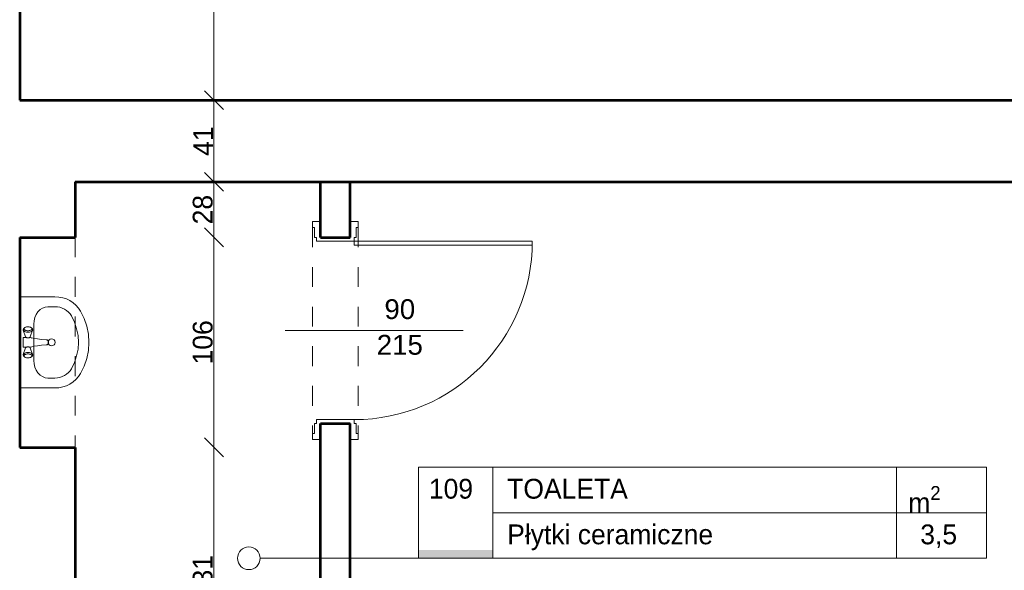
# Model space of a CAD drawing. Header units: inches. Extents: x -21887 to 84279, y -131485 to 67836.
# Tile 60 of 256: x 15999 to 20974, y 490 to 3269. Entities that reach past the tile are written whole.
import ezdxf

# ---------------------------------------------------------------- set-up
doc = ezdxf.new("R2010")
doc.units = ezdxf.units.IN
doc.header["$MEASUREMENT"] = 0
doc.linetypes.add('Dashed copy', pattern=[200, 100, -100])
doc.layers.get('0').update_dxf_attribs({"lineweight": 13})
doc.layers.get('Defpoints').update_dxf_attribs({"lineweight": 13})
for name, color, linetype, lineweight in [('AI_MURY', 7, 'Continuous', 53), ('Dimensioning', 7, 'Continuous', 13), ('dzialowki', 7, 'Continuous', 53), ('Furniture & Equipment', 7, 'Continuous', 13), ('Lines', 7, 'Continuous', 13), ('OPISY TABELKI', 7, 'Continuous', 13), ('PODCIAGI', 7, 'Continuous', 13)]:
    doc.layers.add(name, color=color, linetype=linetype, lineweight=lineweight)
doc.styles.add('GENERATED_STYLE_7', font='txt')
doc.styles.add('GENERATED_STYLE_8', font='txt')
doc.styles.add('GENERATED_STYLE_9', font='txt')
doc.styles.add('Style-Courier New', font='txt')
doc.dimstyles.new('Dimstyle_4', dxfattribs={"dimtxt": 100, "dimasz": 95, "dimexe": 0, "dimexo": 0, "dimgap": 0.09, "dimtad": 1, "dimdec": 0, "dimlfac": 0.1, "dimzin": 0, "dimdsep": 46, "dimlunit": 5, "dimtxsty": 'GENERATED_STYLE_7', "dimblk": 'ARROWHEAD_6', "dimcen": 0.09, "dimclrd": 161, "dimclre": 161, "dimclrt": 7, "dimadec": 0, "dimazin": 0, "dimtfac": 1, "dimtdec": 0, "dimtmove": 0, "dimatfit": 3, "dimfxl": 0, "dimtolj": 1, "dimtzin": 0, "dimarcsym": 0})

# ---------------------------------------------------------------- blocks, each defined once
blk = doc.blocks.new('Basin 01_60')
at = {"layer": 'Furniture & Equipment', "color": 9, "linetype": 'Continuous'}
for p, q in [((0, 350), (0, 171.8)), ((460, 350), (0, 350)), ((460, 350), (460, 171.8)), ((151.7, 311.7), (151.5, 308.2)), ((151.7, 311.7), (151.5, 308.2)), ((151.5, 308.2), (151.7, 304.7)), ((151.5, 308.2), (151.7, 304.7)), ((152.1, 315), (151.7, 311.7)), ((152.1, 315), (151.7, 311.7)), ((151.7, 304.7), (152.1, 301.4)), ((151.7, 304.7), (152.1, 301.4)), ((152.8, 318.2), (152.1, 315)), ((152.8, 318.2), (152.1, 315)), ((152.1, 301.4), (152.8, 298.2)), ((152.1, 301.4), (152.8, 298.2)), ((153.8, 321.1), (152.8, 318.2)), ((153.8, 321.1), (152.8, 318.2)), ((155.1, 323.5), (153.8, 321.1)), ((155.1, 323.5), (153.8, 321.1)), ((156.5, 325.5), (155.1, 323.5)), ((156.5, 325.5), (155.1, 323.5)), ((158.1, 327), (156.5, 325.5)), ((158.1, 327), (156.5, 325.5)), ((162.6, 330.7), (158.1, 327)), ((162.6, 330.7), (158.1, 327)), ((159.8, 327.9), (158.1, 327)), ((159.8, 327.9), (158.1, 327)), ((161.5, 328.2), (159.8, 327.9)), ((161.5, 328.2), (159.8, 327.9)), ((163.2, 327.9), (161.5, 328.2)), ((163.2, 327.9), (161.5, 328.2)), ((164.6, 331.8), (162.6, 330.7)), ((164.6, 331.8), (162.6, 330.7)), ((164.9, 327), (163.2, 327.9)), ((164.9, 327), (163.2, 327.9)), ((166.7, 332.2), (164.6, 331.8)), ((166.7, 332.2), (164.6, 331.8)), ((166.5, 325.5), (164.9, 327)), ((166.5, 325.5), (164.9, 327)), ((167.9, 323.5), (166.5, 325.5)), ((167.9, 323.5), (166.5, 325.5)), ((168.8, 331.8), (166.7, 332.2)), ((168.8, 331.8), (166.7, 332.2)), ((169.2, 321.1), (167.9, 323.5)), ((169.2, 321.1), (167.9, 323.5)), ((170.8, 330.7), (168.8, 331.8)), ((202.4, 320), (168.8, 331.8)), ((170.8, 330.7), (168.8, 331.8)), ((202.4, 320), (168.8, 331.8)), ((170.2, 318.2), (169.2, 321.1)), ((170.2, 318.2), (169.2, 321.1)), ((170.9, 315), (170.2, 318.2)), ((170.9, 315), (170.2, 318.2)), ((170.2, 298.2), (170.9, 301.4)), ((170.2, 298.2), (170.9, 301.4)), ((172.7, 329), (170.8, 330.7)), ((172.7, 329), (170.8, 330.7)), ((171.4, 311.7), (170.9, 315)), ((171.4, 311.7), (170.9, 315)), ((170.9, 301.4), (171.4, 304.7)), ((170.9, 301.4), (171.4, 304.7)), ((171.5, 308.2), (171.4, 311.7)), ((171.5, 308.2), (171.4, 311.7)), ((171.4, 304.7), (171.5, 308.2)), ((171.4, 304.7), (171.5, 308.2)), ((174.4, 326.6), (172.7, 329)), ((174.4, 326.6), (172.7, 329)), ((175.9, 323.6), (174.4, 326.6)), ((175.9, 323.6), (174.4, 326.6)), ((177.1, 320.2), (175.9, 323.6)), ((177.1, 320.2), (175.9, 323.6)), ((178, 316.4), (177.1, 320.2)), ((178, 316.4), (177.1, 320.2)), ((177.1, 296.2), (178, 300)), ((177.1, 296.2), (178, 300)), ((178.5, 312.4), (178, 316.4)), ((178.5, 312.4), (178, 316.4)), ((178, 300), (178.5, 304)), ((178, 300), (178.5, 304)), ((178.7, 308.2), (178.5, 312.4)), ((178.7, 308.2), (178.5, 312.4)), ((178.5, 304), (178.7, 308.2)), ((178.5, 304), (178.7, 308.2)), ((203.4, 319.5), (202.4, 320)), ((203.4, 319.5), (202.4, 320)), ((204.3, 318.6), (203.4, 319.5)), ((204.3, 318.6), (203.4, 319.5)), ((205.2, 317.4), (204.3, 318.6)), ((205.2, 317.4), (204.3, 318.6)), ((204.3, 297.8), (205.2, 299)), ((204.3, 297.8), (205.2, 299)), ((206.7, 318.2), (204.6, 318.2)), ((206.7, 318.2), (204.6, 318.2)), ((205.2, 331.2), (205, 330.7)), ((205.2, 331.2), (205, 330.7)), ((205, 330.7), (205, 330.2)), ((205, 330.7), (205, 330.2)), ((205, 330.2), (205, 318.2)), ((205, 330.2), (205, 318.2)), ((205.4, 331.7), (205.2, 331.2)), ((205.4, 331.7), (205.2, 331.2)), ((205.9, 315.9), (205.2, 317.4)), ((205.9, 315.9), (205.2, 317.4)), ((205.2, 299), (205.9, 300.5)), ((205.2, 299), (205.9, 300.5)), ((205.7, 332.1), (205.4, 331.7)), ((205.7, 332.1), (205.4, 331.7)), ((206.1, 332.5), (205.7, 332.1)), ((206.1, 332.5), (205.7, 332.1)), ((206.5, 314.2), (205.9, 315.9)), ((206.5, 314.2), (205.9, 315.9)), ((205.9, 300.5), (206.5, 302.2)), ((205.9, 300.5), (206.5, 302.2)), ((206.5, 332.8), (206.1, 332.5)), ((206.5, 332.8), (206.1, 332.5)), ((207, 333), (206.5, 332.8)), ((207, 333), (206.5, 332.8)), ((207, 312.3), (206.5, 314.2)), ((207, 312.3), (206.5, 314.2)), ((206.5, 302.2), (207, 304.1)), ((206.5, 302.2), (207, 304.1)), ((207.5, 333.2), (207, 333)), ((207.5, 333.2), (207, 333)), ((207.2, 310.3), (207, 312.3)), ((207.2, 310.3), (207, 312.3)), ((207, 304.1), (207.2, 306.1)), ((207, 304.1), (207.2, 306.1)), ((207.3, 308.2), (207.2, 310.3)), ((207.3, 308.2), (207.2, 310.3)), ((207.2, 306.1), (207.3, 308.2)), ((207.2, 306.1), (207.3, 308.2)), ((208, 333.2), (207.5, 333.2)), ((208, 333.2), (207.5, 333.2)), ((252, 333.2), (208, 333.2)), ((252, 333.2), (208, 333.2)), ((252.5, 333.2), (252, 333.2)), ((252.5, 333.2), (252, 333.2)), ((253, 333), (252.5, 333.2)), ((253, 333), (252.5, 333.2)), ((252.8, 310.3), (252.7, 308.2)), ((252.8, 310.3), (252.7, 308.2)), ((252.7, 308.2), (252.8, 306.1)), ((252.7, 308.2), (252.8, 306.1)), ((253, 312.3), (252.8, 310.3)), ((253, 312.3), (252.8, 310.3)), ((252.8, 306.1), (253, 304.1)), ((252.8, 306.1), (253, 304.1)), ((253.5, 332.8), (253, 333)), ((253.5, 332.8), (253, 333)), ((253.5, 314.2), (253, 312.3)), ((253.5, 314.2), (253, 312.3)), ((253, 304.1), (253.5, 302.2)), ((253, 304.1), (253.5, 302.2)), ((253.9, 332.5), (253.5, 332.8)), ((253.9, 332.5), (253.5, 332.8)), ((255.4, 318.2), (253.5, 318.2)), ((255.4, 318.2), (253.5, 318.2)), ((254.1, 315.9), (253.5, 314.2)), ((254.1, 315.9), (253.5, 314.2)), ((253.5, 302.2), (254.1, 300.5)), ((253.5, 302.2), (254.1, 300.5)), ((254.3, 332.1), (253.9, 332.5)), ((254.3, 332.1), (253.9, 332.5)), ((254.8, 317.4), (254.1, 315.9)), ((254.8, 317.4), (254.1, 315.9)), ((254.1, 300.5), (254.8, 299)), ((254.1, 300.5), (254.8, 299)), ((254.6, 331.7), (254.3, 332.1)), ((254.6, 331.7), (254.3, 332.1)), ((254.8, 331.2), (254.6, 331.7)), ((254.8, 331.2), (254.6, 331.7)), ((255, 330.7), (254.8, 331.2)), ((255, 330.7), (254.8, 331.2)), ((255.7, 318.6), (254.8, 317.4)), ((255.7, 318.6), (254.8, 317.4)), ((254.8, 299), (255.7, 297.8)), ((254.8, 299), (255.7, 297.8)), ((255, 330.2), (255, 330.7)), ((255, 330.2), (255, 330.7)), ((255, 318.2), (255, 330.2)), ((255, 318.2), (255, 330.2)), ((256.6, 319.5), (255.7, 318.6)), ((256.6, 319.5), (255.7, 318.6)), ((257.6, 320), (256.6, 319.5)), ((257.6, 320), (256.6, 319.5)), ((257.6, 320), (291.2, 331.8)), ((257.6, 320), (291.2, 331.8)), ((281.5, 312.4), (281.3, 308.2)), ((281.5, 312.4), (281.3, 308.2)), ((281.3, 308.2), (281.5, 304)), ((281.3, 308.2), (281.5, 304)), ((282, 316.4), (281.5, 312.4)), ((282, 316.4), (281.5, 312.4)), ((281.5, 304), (282, 300)), ((281.5, 304), (282, 300)), ((282.9, 320.2), (282, 316.4)), ((282.9, 320.2), (282, 316.4)), ((282, 300), (282.9, 296.2)), ((282, 300), (282.9, 296.2)), ((284.1, 323.6), (282.9, 320.2)), ((284.1, 323.6), (282.9, 320.2)), ((285.6, 326.6), (284.1, 323.6)), ((285.6, 326.6), (284.1, 323.6)), ((287.3, 329), (285.6, 326.6)), ((287.3, 329), (285.6, 326.6)), ((289.2, 330.7), (287.3, 329)), ((289.2, 330.7), (287.3, 329)), ((288.6, 311.7), (288.5, 308.2)), ((288.6, 311.7), (288.5, 308.2)), ((288.5, 308.2), (288.6, 304.7)), ((288.5, 308.2), (288.6, 304.7)), ((289.1, 315), (288.6, 311.7)), ((289.1, 315), (288.6, 311.7)), ((288.6, 304.7), (289.1, 301.4)), ((288.6, 304.7), (289.1, 301.4)), ((289.8, 318.2), (289.1, 315)), ((289.8, 318.2), (289.1, 315)), ((289.1, 301.4), (289.8, 298.2)), ((289.1, 301.4), (289.8, 298.2)), ((291.2, 331.8), (289.2, 330.7)), ((291.2, 331.8), (289.2, 330.7)), ((290.8, 321.1), (289.8, 318.2)), ((290.8, 321.1), (289.8, 318.2)), ((292.1, 323.5), (290.8, 321.1)), ((292.1, 323.5), (290.8, 321.1)), ((293.3, 332.2), (291.2, 331.8)), ((293.3, 332.2), (291.2, 331.8)), ((293.5, 325.5), (292.1, 323.5)), ((293.5, 325.5), (292.1, 323.5)), ((295.4, 331.8), (293.3, 332.2)), ((295.4, 331.8), (293.3, 332.2)), ((295.1, 327), (293.5, 325.5)), ((295.1, 327), (293.5, 325.5)), ((296.8, 327.9), (295.1, 327)), ((296.8, 327.9), (295.1, 327)), ((297.4, 330.7), (295.4, 331.8)), ((297.4, 330.7), (295.4, 331.8)), ((298.5, 328.2), (296.8, 327.9)), ((298.5, 328.2), (296.8, 327.9)), ((297.4, 330.7), (301.9, 327)), ((297.4, 330.7), (301.9, 327)), ((300.2, 327.9), (298.5, 328.2)), ((300.2, 327.9), (298.5, 328.2)), ((301.9, 327), (300.2, 327.9)), ((301.9, 327), (300.2, 327.9)), ((303.5, 325.5), (301.9, 327)), ((303.5, 325.5), (301.9, 327)), ((304.9, 323.5), (303.5, 325.5)), ((304.9, 323.5), (303.5, 325.5)), ((306.2, 321.1), (304.9, 323.5)), ((306.2, 321.1), (304.9, 323.5)), ((307.2, 318.2), (306.2, 321.1)), ((307.2, 318.2), (306.2, 321.1)), ((307.9, 315), (307.2, 318.2)), ((307.9, 315), (307.2, 318.2)), ((307.2, 298.2), (307.9, 301.4)), ((307.2, 298.2), (307.9, 301.4)), ((308.3, 311.7), (307.9, 315)), ((308.3, 311.7), (307.9, 315)), ((307.9, 301.4), (308.3, 304.7)), ((307.9, 301.4), (308.3, 304.7)), ((308.5, 308.2), (308.3, 311.7)), ((308.5, 308.2), (308.3, 311.7)), ((308.3, 304.7), (308.5, 308.2)), ((308.3, 304.7), (308.5, 308.2)), ((138.9, 278.2), (138.9, 278.2)), ((321.1, 278.2), (138.9, 278.2)), ((152.8, 298.2), (153.8, 295.3)), ((152.8, 298.2), (153.8, 295.3)), ((153.8, 295.3), (155.1, 292.9)), ((153.8, 295.3), (155.1, 292.9)), ((155.1, 292.9), (156.5, 290.9)), ((155.1, 292.9), (156.5, 290.9)), ((156.5, 290.9), (158.1, 289.4)), ((156.5, 290.9), (158.1, 289.4)), ((158.1, 289.4), (159.8, 288.5)), ((162.6, 285.6), (158.1, 289.4)), ((158.1, 289.4), (159.8, 288.5)), ((162.6, 285.6), (158.1, 289.4)), ((159.8, 288.5), (161.5, 288.2)), ((159.8, 288.5), (161.5, 288.2)), ((161.5, 288.2), (163.2, 288.5)), ((161.5, 288.2), (163.2, 288.5)), ((162.6, 285.6), (164.6, 284.6)), ((162.6, 285.6), (164.6, 284.6)), ((163.2, 288.5), (164.9, 289.4)), ((163.2, 288.5), (164.9, 289.4)), ((164.6, 284.6), (166.7, 284.2)), ((164.6, 284.6), (166.7, 284.2)), ((164.9, 289.4), (166.5, 290.9)), ((164.9, 289.4), (166.5, 290.9)), ((166.5, 290.9), (167.9, 292.9)), ((166.5, 290.9), (167.9, 292.9)), ((166.7, 284.2), (168.8, 284.6)), ((166.7, 284.2), (168.8, 284.6)), ((167.9, 292.9), (169.2, 295.3)), ((167.9, 292.9), (169.2, 295.3)), ((202.4, 296.4), (168.8, 284.6)), ((202.4, 296.4), (168.8, 284.6)), ((168.8, 284.6), (170.8, 285.6)), ((168.8, 284.6), (170.8, 285.6)), ((169.2, 295.3), (170.2, 298.2)), ((169.2, 295.3), (170.2, 298.2)), ((170.8, 285.6), (172.7, 287.4)), ((170.8, 285.6), (172.7, 287.4)), ((172.7, 287.4), (174.4, 289.8)), ((172.7, 287.4), (174.4, 289.8)), ((174.4, 289.8), (175.9, 292.8)), ((174.4, 289.8), (175.9, 292.8)), ((175.9, 292.8), (177.1, 296.2)), ((175.9, 292.8), (177.1, 296.2)), ((202.4, 296.4), (203.4, 296.9)), ((202.4, 296.4), (203.4, 296.9)), ((203.4, 296.9), (204.3, 297.8)), ((203.4, 296.9), (204.3, 297.8)), ((207.1, 298.2), (204.6, 298.2)), ((207.1, 298.2), (204.6, 298.2)), ((205, 298.2), (205, 296.2)), ((205, 298.2), (205, 296.2)), ((205, 296.2), (205, 295.7)), ((205, 296.2), (205, 295.7)), ((205, 295.7), (205.2, 295.2)), ((205, 295.7), (205.2, 295.2)), ((205.2, 295.2), (208.1, 288.3)), ((205.2, 295.2), (208.1, 288.3)), ((208, 288.6), (210.7, 276.6)), ((208, 288.6), (210.7, 276.6)), ((210.7, 276.6), (213, 260.3)), ((210.7, 276.6), (213, 260.3)), ((213, 260.4), (215, 239.3)), ((213, 260.4), (215, 239.3)), ((247, 260.4), (245, 239.3)), ((247, 260.4), (245, 239.3)), ((249.3, 276.6), (247, 260.3)), ((249.3, 276.6), (247, 260.3)), ((252, 288.6), (249.3, 276.6)), ((252, 288.6), (249.3, 276.6)), ((254.8, 295.2), (251.9, 288.3)), ((254.8, 295.2), (251.9, 288.3)), ((255.4, 298.2), (253.2, 298.2)), ((255.4, 298.2), (253.2, 298.2)), ((254.8, 295.2), (255, 295.7)), ((254.8, 295.2), (255, 295.7)), ((255, 296.2), (255, 298.2)), ((255, 296.2), (255, 298.2)), ((255, 295.7), (255, 296.2)), ((255, 295.7), (255, 296.2)), ((255.7, 297.8), (256.6, 296.9)), ((255.7, 297.8), (256.6, 296.9)), ((256.6, 296.9), (257.6, 296.4)), ((256.6, 296.9), (257.6, 296.4)), ((257.6, 296.4), (291.2, 284.6)), ((257.6, 296.4), (291.2, 284.6)), ((282.9, 296.2), (284.1, 292.8)), ((282.9, 296.2), (284.1, 292.8)), ((284.1, 292.8), (285.6, 289.8)), ((284.1, 292.8), (285.6, 289.8)), ((285.6, 289.8), (287.3, 287.4)), ((285.6, 289.8), (287.3, 287.4)), ((287.3, 287.4), (289.2, 285.6)), ((287.3, 287.4), (289.2, 285.6)), ((289.2, 285.6), (291.2, 284.6)), ((289.2, 285.6), (291.2, 284.6)), ((289.8, 298.2), (290.8, 295.3)), ((289.8, 298.2), (290.8, 295.3)), ((290.8, 295.3), (292.1, 292.9)), ((290.8, 295.3), (292.1, 292.9)), ((291.2, 284.6), (293.3, 284.2)), ((291.2, 284.6), (293.3, 284.2)), ((292.1, 292.9), (293.5, 290.9)), ((292.1, 292.9), (293.5, 290.9)), ((293.3, 284.2), (295.4, 284.6)), ((293.3, 284.2), (295.4, 284.6)), ((293.5, 290.9), (295.1, 289.4)), ((293.5, 290.9), (295.1, 289.4)), ((295.1, 289.4), (296.8, 288.5)), ((295.1, 289.4), (296.8, 288.5)), ((295.4, 284.6), (297.4, 285.6)), ((295.4, 284.6), (297.4, 285.6)), ((296.8, 288.5), (298.5, 288.2)), ((296.8, 288.5), (298.5, 288.2)), ((297.4, 285.6), (301.9, 289.4)), ((297.4, 285.6), (301.9, 289.4)), ((298.5, 288.2), (300.2, 288.5)), ((298.5, 288.2), (300.2, 288.5)), ((300.2, 288.5), (301.9, 289.4)), ((300.2, 288.5), (301.9, 289.4)), ((301.9, 289.4), (303.5, 290.9)), ((301.9, 289.4), (303.5, 290.9)), ((303.5, 290.9), (304.9, 292.9)), ((303.5, 290.9), (304.9, 292.9)), ((304.9, 292.9), (306.2, 295.3)), ((304.9, 292.9), (306.2, 295.3)), ((306.2, 295.3), (307.2, 298.2)), ((306.2, 295.3), (307.2, 298.2)), ((50, 207.5), (50, 171.8)), ((215, 239.3), (216.8, 216.1)), ((215, 239.3), (216.8, 216.1)), ((217, 214), (216.8, 216.1)), ((217, 214), (216.8, 216.1)), ((217, 213.9), (217, 214)), ((217, 213.9), (217, 214)), ((217.6, 211.9), (217, 213.9)), ((217.6, 211.9), (217, 213.9)), ((218.6, 210.1), (217.6, 211.9)), ((218.6, 210.1), (217.6, 211.9)), ((220, 208.3), (218.6, 210.1)), ((220, 208.3), (218.6, 210.1)), ((221.6, 206.9), (220, 208.3)), ((221.6, 206.9), (220, 208.3)), ((223.5, 205.7), (221.6, 206.9)), ((223.5, 205.7), (221.6, 206.9)), ((225.6, 204.9), (223.5, 205.7)), ((225.6, 204.9), (223.5, 205.7)), ((225, 204.9), (223.9, 205.6)), ((226.6, 204.2), (225, 204.9)), ((227.7, 204.3), (225.6, 204.9)), ((227.7, 204.3), (225.6, 204.9)), ((228.3, 203.8), (226.6, 204.2)), ((230, 204.2), (227.7, 204.3)), ((230, 204.2), (227.7, 204.3)), ((230, 203.7), (228.3, 203.8)), ((232.3, 204.3), (230, 204.2)), ((232.3, 204.3), (230, 204.2)), ((231.7, 203.8), (230, 203.7)), ((233.4, 204.2), (231.7, 203.8)), ((234.4, 204.9), (232.3, 204.3)), ((234.4, 204.9), (232.3, 204.3)), ((235, 204.9), (233.4, 204.2)), ((236.5, 205.7), (234.4, 204.9)), ((236.5, 205.7), (234.4, 204.9)), ((236.1, 205.6), (235, 204.9)), ((238.4, 206.9), (236.5, 205.7)), ((238.4, 206.9), (236.5, 205.7)), ((240, 208.3), (238.4, 206.9)), ((240, 208.3), (238.4, 206.9)), ((241.4, 210.1), (240, 208.3)), ((241.4, 210.1), (240, 208.3)), ((242.4, 211.9), (241.4, 210.1)), ((242.4, 211.9), (241.4, 210.1)), ((243, 213.9), (242.4, 211.9)), ((243, 213.9), (242.4, 211.9)), ((243.2, 216.1), (243, 214)), ((243.2, 216.1), (243, 214)), ((243, 213.9), (243, 214)), ((243, 213.9), (243, 214)), ((245, 239.3), (243.2, 216.1)), ((245, 239.3), (243.2, 216.1)), ((410, 207.5), (410, 171.8))]:
    blk.add_line(p, q, dxfattribs=at)
at = {"layer": 'Furniture & Equipment', "color": 9, "linetype": 'Continuous', "flags": 128}
for points in [[(138.9, 278.2), (121.6, 276.9), (104.9, 272.8), (89.5, 266.3), (76, 257.5), (65, 246.8), (56.8, 234.5), (51.7, 221.3), (50, 207.5)], [(410, 207.5), (408.3, 221.3), (403.2, 234.5), (395, 246.8), (384, 257.5), (370.5, 266.3), (355.1, 272.8), (338.4, 276.9), (321.1, 278.2)], [(0, 171.8), (1.2, 152.1), (5, 132.7), (11.1, 114.1), (19.5, 96.5), (30.1, 80.2), (42.7, 65.6), (56.9, 52.9), (72.7, 42.3)], [(50, 171.8), (50.8, 159.2), (53.2, 146.8), (57.1, 134.9), (62.5, 123.6), (69.3, 113.2), (77.3, 103.8), (86.4, 95.7), (96.5, 89)], [(363.5, 89), (373.6, 95.7), (382.7, 103.8), (390.7, 113.2), (397.5, 123.6), (402.9, 134.9), (406.8, 146.8), (409.2, 159.2), (410, 171.8)], [(387.3, 42.3), (403.1, 52.9), (417.3, 65.6), (429.9, 80.2), (440.5, 96.5), (448.9, 114.1), (455, 132.7), (458.8, 152.1), (460, 171.8)], [(96.5, 89), (128, 73.4), (161.1, 62.2), (195.3, 55.3), (230, 53), (264.7, 55.3), (298.9, 62.2), (332, 73.4), (363.5, 89)], [(72.7, 42.3), (109.8, 24), (148.8, 10.8), (189.1, 2.7), (230, 0), (270.9, 2.7), (311.2, 10.8), (350.2, 24), (387.3, 42.3)]]:
    blk.add_lwpolyline(points, dxfattribs=at)
at = {"layer": 'Furniture & Equipment', "color": 9, "linetype": 'Continuous'}
blk.add_circle((230, 188.9), 17.5, dxfattribs=at)
blk = doc.blocks.new('ARROWHEAD_6')
at = {"color": 0, "linetype": 'Continuous'}
for p, q in [((0, 0), (-1, 0)), ((-0.5, -0.5), (0.5, 0.5))]:
    blk.add_line(p, q, dxfattribs=at)
blk = doc.blocks.new('*U738')
at = {"layer": 'Defpoints', "color": 0, "linetype": 'Continuous'}
for p in [(16279.4, 1110.7), (16980.8, 1110.7), (17519.4, -199.3)]:
    blk.add_point(p, dxfattribs=at)
at = {"layer": 'Dimensioning', "color": 161, "linetype": 'Continuous', "lineweight": -2}
for p, q in [((16980.6, 1110.7), (16980.8, 1110.7)), ((16980.8, -104.3), (16980.8, 1015.7)), ((16980.9, -199.3), (16980.8, -199.3))]:
    blk.add_line(p, q, dxfattribs=at)
at = {"layer": 'Dimensioning', "color": 161, "linetype": 'Continuous', "lineweight": -2, "xscale": 95, "yscale": 95, "zscale": 95}
for p, rotation in [((16980.8, 1110.7), 90), ((16980.8, -199.3), 270)]:
    blk.add_blockref('ARROWHEAD_6', p, dxfattribs=dict(at, rotation=rotation))
at = {"layer": 'Dimensioning', "color": 7, "linetype": 'Continuous', "insert": (16924.5, 455.7), "char_height": 100, "attachment_point": 5, "rotation": 90, "style": 'GENERATED_STYLE_7'}
blk.add_mtext('131', dxfattribs=at)
blk = doc.blocks.new('*D2967')
at = {"layer": 'Defpoints'}
for p in [(16279.4, 1110.7), (16980.8, 1110.7), (16980.8, 455.7), (17519.4, -199.3)]:
    blk.add_point(p, dxfattribs=at)
at = {"layer": 'Dimensioning', "color": 161, "linetype": 'Continuous'}
blk.add_blockref('*U738', (0, 0), dxfattribs=at)
blk = doc.blocks.new('*U739')
at = {"layer": 'Defpoints', "color": 0, "linetype": 'Continuous'}
for p in [(16279.4, 2170.7), (16980.8, 2170.7), (16279.4, 1110.7)]:
    blk.add_point(p, dxfattribs=at)
at = {"layer": 'Dimensioning', "color": 161, "linetype": 'Continuous', "lineweight": -2}
for p, q in [((16980.6, 2170.7), (16980.8, 2170.7)), ((16980.8, 1205.7), (16980.8, 2075.7)), ((16980.6, 1110.7), (16980.8, 1110.7))]:
    blk.add_line(p, q, dxfattribs=at)
at = {"layer": 'Dimensioning', "color": 161, "linetype": 'Continuous', "lineweight": -2, "xscale": 95, "yscale": 95, "zscale": 95}
for p, rotation in [((16980.8, 2170.7), 90), ((16980.8, 1110.7), 270)]:
    blk.add_blockref('ARROWHEAD_6', p, dxfattribs=dict(at, rotation=rotation))
at = {"layer": 'Dimensioning', "color": 7, "linetype": 'Continuous', "insert": (16924.5, 1640.7), "char_height": 100, "attachment_point": 5, "rotation": 90, "style": 'GENERATED_STYLE_7'}
blk.add_mtext('106', dxfattribs=at)
blk = doc.blocks.new('*D2968')
at = {"layer": 'Defpoints'}
for p in [(16279.4, 2170.7), (16980.8, 2170.7), (16980.8, 1640.7), (16279.4, 1110.7)]:
    blk.add_point(p, dxfattribs=at)
at = {"layer": 'Dimensioning', "color": 161, "linetype": 'Continuous'}
blk.add_blockref('*U739', (0, 0), dxfattribs=at)
blk = doc.blocks.new('*U740')
at = {"layer": 'Defpoints', "color": 0, "linetype": 'Continuous'}
for p in [(16279.4, 2450.7), (16980.8, 2450.7), (16279.4, 2170.7)]:
    blk.add_point(p, dxfattribs=at)
at = {"layer": 'Dimensioning', "color": 161, "linetype": 'Continuous', "lineweight": -2}
for p, q in [((16980.6, 2450.7), (16980.8, 2450.7)), ((16980.8, 2265.7), (16980.8, 2355.7)), ((16980.6, 2170.7), (16980.8, 2170.7))]:
    blk.add_line(p, q, dxfattribs=at)
at = {"layer": 'Dimensioning', "color": 161, "linetype": 'Continuous', "lineweight": -2, "xscale": 95, "yscale": 95, "zscale": 95}
for p, rotation in [((16980.8, 2450.7), 90), ((16980.8, 2170.7), 270)]:
    blk.add_blockref('ARROWHEAD_6', p, dxfattribs=dict(at, rotation=rotation))
at = {"layer": 'Dimensioning', "color": 7, "linetype": 'Continuous', "insert": (16924.5, 2310.7), "char_height": 100, "attachment_point": 5, "rotation": 90, "style": 'GENERATED_STYLE_7'}
blk.add_mtext('28', dxfattribs=at)
blk = doc.blocks.new('*D2969')
at = {"layer": 'Defpoints'}
for p in [(16279.4, 2450.7), (16980.8, 2450.7), (16980.8, 2310.7), (16279.4, 2170.7)]:
    blk.add_point(p, dxfattribs=at)
at = {"layer": 'Dimensioning', "color": 161, "linetype": 'Continuous'}
blk.add_blockref('*U740', (0, 0), dxfattribs=at)
blk = doc.blocks.new('*U741')
at = {"layer": 'Defpoints', "color": 0, "linetype": 'Continuous'}
for p in [(16980.8, 2862.9), (16980.8, 2862.9), (16279.4, 2450.7)]:
    blk.add_point(p, dxfattribs=at)
at = {"layer": 'Dimensioning', "color": 161, "linetype": 'Continuous', "lineweight": -2}
for p, q in [((16980.8, 2545.7), (16980.8, 2767.9)), ((16980.6, 2450.7), (16980.8, 2450.7))]:
    blk.add_line(p, q, dxfattribs=at)
at = {"layer": 'Dimensioning', "color": 161, "linetype": 'Continuous', "lineweight": -2, "xscale": 95, "yscale": 95, "zscale": 95}
for p, rotation in [((16980.8, 2862.9), 90), ((16980.8, 2450.7), 270)]:
    blk.add_blockref('ARROWHEAD_6', p, dxfattribs=dict(at, rotation=rotation))
at = {"layer": 'Dimensioning', "color": 7, "linetype": 'Continuous', "insert": (16926.3, 2656.8), "char_height": 100, "attachment_point": 5, "rotation": 90, "style": 'GENERATED_STYLE_7'}
blk.add_mtext('41', dxfattribs=at)
blk = doc.blocks.new('*D2970')
at = {"layer": 'Defpoints'}
for p in [(16980.8, 2862.9), (16980.8, 2862.9), (16980.8, 2656.8), (16279.4, 2450.7)]:
    blk.add_point(p, dxfattribs=at)
at = {"layer": 'Dimensioning', "color": 161, "linetype": 'Continuous'}
blk.add_blockref('*U741', (0, 0), dxfattribs=at)
blk = doc.blocks.new('*U742')
at = {"layer": 'Defpoints', "color": 0, "linetype": 'Continuous'}
for p in [(16260.5, 4550.7), (16980.8, 4550.7), (16980.8, 2862.9)]:
    blk.add_point(p, dxfattribs=at)
at = {"layer": 'Dimensioning', "color": 161, "linetype": 'Continuous', "lineweight": -2}
for p, q in [((16980.6, 4550.7), (16980.8, 4550.7)), ((16980.8, 2957.9), (16980.8, 4455.7))]:
    blk.add_line(p, q, dxfattribs=at)
at = {"layer": 'Dimensioning', "color": 161, "linetype": 'Continuous', "lineweight": -2, "xscale": 95, "yscale": 95, "zscale": 95}
for p, rotation in [((16980.8, 4550.7), 90), ((16980.8, 2862.9), 270)]:
    blk.add_blockref('ARROWHEAD_6', p, dxfattribs=dict(at, rotation=rotation))
at = {"layer": 'Dimensioning', "color": 7, "linetype": 'Continuous', "insert": (16924.5, 3706.8), "char_height": 100, "attachment_point": 5, "rotation": 90, "style": 'GENERATED_STYLE_7'}
blk.add_mtext('169', dxfattribs=at)
blk = doc.blocks.new('*D2971')
at = {"layer": 'Defpoints'}
for p in [(16260.5, 4550.7), (16980.8, 4550.7), (16980.8, 3706.8), (16980.8, 2862.9)]:
    blk.add_point(p, dxfattribs=at)
at = {"layer": 'Dimensioning', "color": 161, "linetype": 'Continuous'}
blk.add_blockref('*U742', (0, 0), dxfattribs=at)

msp = doc.modelspace()

# ---------------------------------------------------------------- hatches: boundary and pattern name
at = {"layer": 'OPISY TABELKI', "extrusion": (0, 0, -1)}
msp.add_hatch(color=7, dxfattribs=at).paths.add_polyline_path([(-18390.7, 550.4), (-18390.7, 592.6), (-18014.2, 592.6), (-18014.2, 550.4)], flags=16)

# ---------------------------------------------------------------- linework, layer by layer
at = {"layer": 'AI_MURY', "color": 7, "linetype": 'Continuous'}
for p, q in [((15999.4, 4550.7), (15999.4, 2862.9)), ((15999.4, 2862.9), (21290.5, 2862.9)), ((16279.4, 2450.7), (21290.5, 2450.7)), ((16279.4, 2450.7), (16279.4, 2170.7)), ((15999.4, 2170.7), (16279.4, 2170.7)), ((15999.4, 2170.7), (15999.4, 1110.7)), ((15999.4, 1110.7), (16279.4, 1110.7)), ((16279.4, 1110.7), (16279.4, -199.3))]:
    msp.add_line(p, q, dxfattribs=at)
at = {"layer": 'dzialowki', "color": 12, "linetype": 'Continuous'}
for p, q in [((17519.4, 2170.7), (17519.4, 2450.7)), ((17669.4, 2170.7), (17669.4, 2450.7)), ((17519.4, 2170.7), (17669.4, 2170.7)), ((17519.4, -199.3), (17519.4, 1230.7)), ((17519.4, 1230.7), (17669.4, 1230.7)), ((17669.4, -199.3), (17669.4, 1230.7))]:
    msp.add_line(p, q, dxfattribs=at)
at = {"layer": 'Lines', "color": 7, "linetype": 'Dashed copy'}
msp.add_line((16279.4, 2170.7), (16279.4, 1110.7), dxfattribs=at)
at = {"layer": 'OPISY TABELKI', "color": 7, "linetype": 'Continuous'}
for p, q in [((18014.2, 1011.2), (20884, 1011.2)), ((18014.2, 1011.2), (18014.2, 550.4)), ((18390.7, 1011.2), (18390.7, 550.4)), ((20430, 1011.2), (20430, 550.4)), ((20884, 1011.2), (20884, 550.4)), ((18390.7, 780.8), (20884, 780.8)), ((17214.1, 550.4), (18014.2, 550.4)), ((18014.2, 550.4), (20884, 550.4))]:
    msp.add_line(p, q, dxfattribs=at)
msp.add_circle((17156.8, 550.4), 57.2, dxfattribs=at)
at = {"layer": 'PODCIAGI', "color": 5, "linetype": 'Continuous'}
for p, q in [((17479.4, 2250.7), (17519.4, 2250.7)), ((17479.4, 2220.7), (17479.4, 2250.7)), ((17709.4, 2250.7), (17669.4, 2250.7)), ((17709.4, 2220.7), (17709.4, 2250.7)), ((17479.4, 2220.7), (17489.4, 2220.7)), ((17489.4, 2170.7), (17489.4, 2220.7)), ((17699.4, 2170.7), (17699.4, 2220.7)), ((17709.4, 2220.7), (17699.4, 2220.7)), ((17489.4, 2170.7), (17499.4, 2170.7)), ((17499.4, 2170.7), (17499.4, 2150.7)), ((17689.4, 2150.7), (17499.4, 2150.7)), ((17689.4, 2170.7), (17689.4, 2150.7)), ((17699.4, 2170.7), (17689.4, 2170.7)), ((17689.4, 2130.7), (17689.4, 2150.7)), ((18589.4, 2150.7), (17689.4, 2150.7)), ((18589.4, 2130.7), (18589.4, 2150.7)), ((18589.4, 2130.7), (17689.4, 2130.7)), ((17340.7, 1700.7), (18240.7, 1700.7)), ((17689.4, 1250.7), (17499.4, 1250.7)), ((17499.4, 1230.7), (17499.4, 1250.7)), ((17689.4, 1230.7), (17689.4, 1250.7)), ((17489.4, 1230.7), (17499.4, 1230.7)), ((17489.4, 1230.7), (17489.4, 1180.7)), ((17699.4, 1230.7), (17689.4, 1230.7)), ((17699.4, 1230.7), (17699.4, 1180.7)), ((17479.4, 1180.7), (17489.4, 1180.7)), ((17479.4, 1180.7), (17479.4, 1150.7)), ((17479.4, 1150.7), (17519.4, 1150.7)), ((17709.4, 1150.7), (17669.4, 1150.7)), ((17709.4, 1180.7), (17699.4, 1180.7)), ((17709.4, 1180.7), (17709.4, 1150.7))]:
    msp.add_line(p, q, dxfattribs=at)
at = {"layer": 'PODCIAGI', "color": 5, "linetype": 'Dashed copy'}
for p, q in [((17479.4, 2220.7), (17479.4, 1180.7)), ((17709.6, 2220.7), (17709.6, 1180.7))]:
    msp.add_line(p, q, dxfattribs=at)
at = {"layer": 'PODCIAGI', "color": 5, "linetype": 'Continuous'}
msp.add_arc((17689.4, 2150.7), 900, 270, 0, dxfattribs=at)

# ---------------------------------------------------------------- block references
at = {"layer": 'Furniture & Equipment', "yscale": -1, "rotation": 270}
msp.add_blockref('Basin 01_60', (16349.4, 1870.7), dxfattribs=at)

# ---------------------------------------------------------------- texts
at = {"layer": 'OPISY TABELKI', "color": 7, "char_height": 100, "attachment_point": 1}
for s, insert, width, style in [('109', (18066.9, 951.7), 323.775, 'GENERATED_STYLE_8'), ('TOALETA ', (18462.5, 951.7), 2409.415, 'GENERATED_STYLE_9'), ('\\A1;m\\H70.000000;\\S2^  ;', (20488.8, 915.1), 323.775, 'GENERATED_STYLE_9'), ('Płytki ceramiczne  ', (18462.5, 721.3), 2409.415, 'GENERATED_STYLE_9'), (' 3,5     ', (20512.5, 721.3), 424.969, 'GENERATED_STYLE_9')]:
    msp.add_mtext(s, dxfattribs=dict(at, insert=insert, width=width, style=style))
at = {"layer": 'PODCIAGI', "color": 5, "insert": (17919.9, 1858.3), "char_height": 100, "width": 704.483, "attachment_point": 2, "line_spacing_factor": 1.079165, "style": 'GENERATED_STYLE_7'}
msp.add_mtext('\\fArial|b0|i0|c238|p39;90\\P215', dxfattribs=at)

# ---------------------------------------------------------------- dimensions: what is measured, and where the dimension line sits
at = {"layer": 'Dimensioning', "color": 161, "linetype": 'Continuous'}
for base, p1, p2, picture, middle in [((16980.8, 4550.7), (16980.8, 2862.9), (16260.5, 4550.7), '*D2971', (16980.8, 3706.8)), ((16980.8, 2862.9), (16279.4, 2450.7), (16980.8, 2862.9), '*D2970', (16980.8, 2656.8)), ((16980.8, 2450.7), (16279.4, 2170.7), (16279.4, 2450.7), '*D2969', (16980.8, 2310.7)), ((16980.8, 2170.7), (16279.4, 1110.7), (16279.4, 2170.7), '*D2968', (16980.8, 1640.7)), ((16980.8, 1110.7), (17519.4, -199.3), (16279.4, 1110.7), '*D2967', (16980.8, 455.7))]:
    dim = msp.add_linear_dim(base=base, p1=p1, p2=p2, angle=90, dimstyle='Dimstyle_4', override={"dimtxsty": 'Style-Courier New', "dimclrd": 0, "dimclre": 161, "dimlwe": 0}, dxfattribs=at)
    dim.commit()
    dim.dimension.update_dxf_attribs({"geometry": picture, "text_midpoint": middle, "dimtype": 128})

doc.saveas('drawing.dxf')
